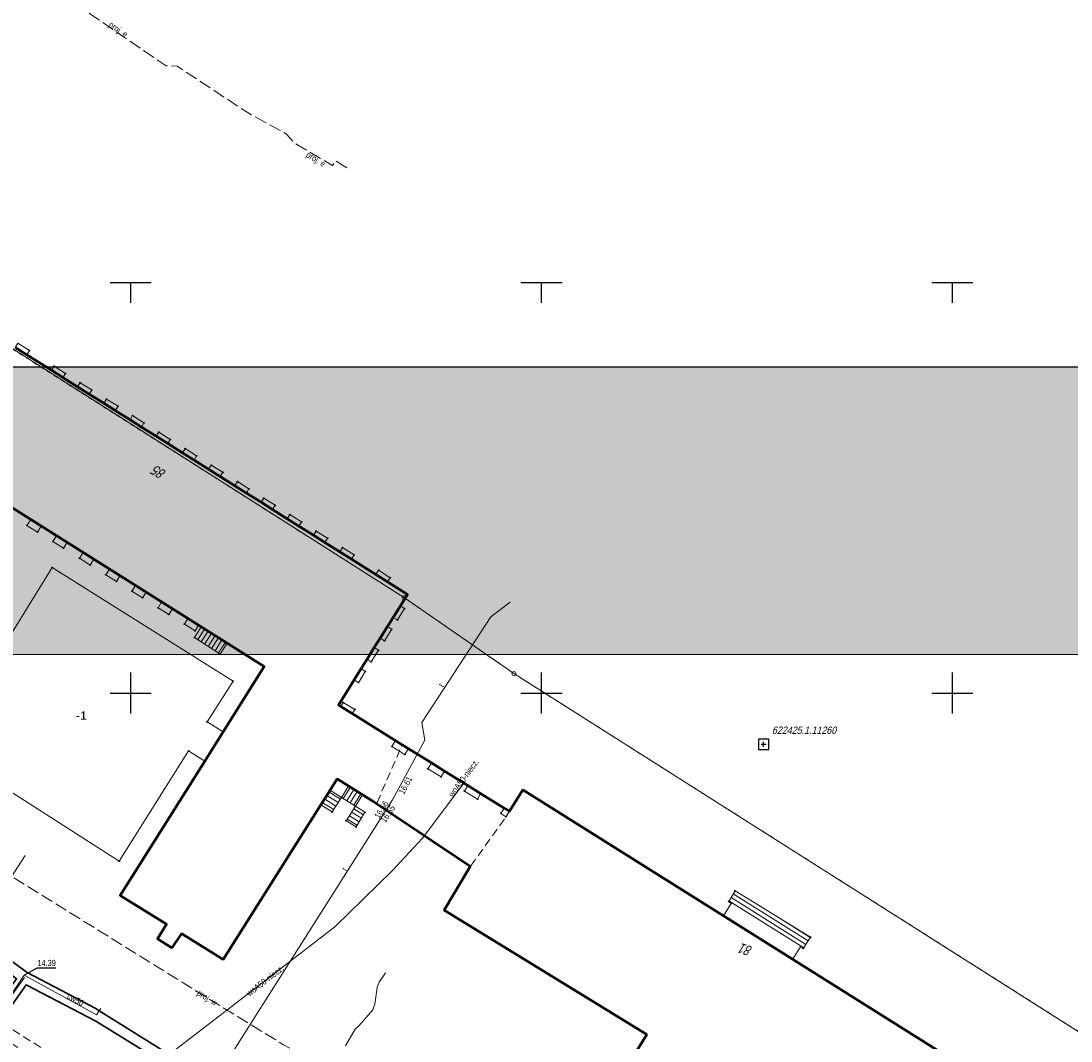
# Model space of a CAD drawing. Header units: metres. Extents: x 6530877 to 6534102, y 6042175 to 6045327.
# Tile 72 of 76: x 6533037 to 6533164, y 6044158 to 6044282. Entities that reach past the tile are written whole.
import ezdxf
from ezdxf.enums import TextEntityAlignment as Align

# ---------------------------------------------------------------- set-up
doc = ezdxf.new("R2010")
doc.units = ezdxf.units.M
doc.header["$MEASUREMENT"] = 0
for name, pattern in [('1.0_0.5', [1.5, 1, -0.5]), ('1.5_0.5', [2, 1.5, -0.5]), ('219-500', [0]), ('egug-500', [1, 0.5, -0.5])]:
    doc.linetypes.add(name, pattern=pattern)
doc.layers.get('0').update_dxf_attribs({"color": 2, "linetype": 'CONTINUOUS', "lineweight": 5})
for name, color, linetype in [('202-punkt graniczny', 7, 'CONTINUOUS'), ('218-kontur użytku gruntowego', 7, 'CONTINUOUS'), ('219-działka ewidencyjna', 7, 'CONTINUOUS'), ('238-Punkt adresowy budynku', 7, 'CONTINUOUS'), ('310-podpora', 7, 'CONTINUOUS'), ('312-budynek ewidencyjny', 7, 'CONTINUOUS'), ('348-blok - przejazd przez budynek', 7, 'CONTINUOUS'), ('352-schody', 7, 'CONTINUOUS'), ('blok - kondygnacja podziemna', 7, 'CONTINUOUS'), ('blok - kondygnacja podziemna-Atr178', 7, 'CONTINUOUS'), ('chodnik', 7, 'CONTINUOUS'), ('inny obiekt trwale związany z budynkiem (powierzchnia)', 7, 'CONTINUOUS'), ('obudowa ochronna przewodu', 7, 'CONTINUOUS'), ('przewód ciepłowniczy', 7, 'CONTINUOUS'), ('przewód ciepłowniczy-Atr1', 7, 'CONTINUOUS'), ('przewód elektroenergetyczny podziemny - ob. projektowany', 7, 'CONTINUOUS'), ('przewód elektroenergetyczny podziemny - ob. projektowany-Atr1', 7, 'CONTINUOUS'), ('przewód kanalizacyjny', 7, 'CONTINUOUS'), ('przewód telekomunikacyjny podziemny', 7, 'CONTINUOUS'), ('przewód telekomunikacyjny podziemny-Atr1', 7, 'CONTINUOUS'), ('przewód wodociągowy', 7, 'CONTINUOUS'), ('przewód wodociągowy - ob. projektowany', 7, 'CONTINUOUS'), ('przewód wodociągowy - ob. projektowany-Atr1', 7, 'CONTINUOUS'), ('przewód wodociągowy-Atr1', 7, 'CONTINUOUS'), ('Punkt budynku', 7, 'CONTINUOUS'), ('Ramki i opis wydruku', 7, 'CONTINUOUS'), ('rzędna', 7, 'CONTINUOUS'), ('rzędna-Atr2', 7, 'CONTINUOUS'), ('Szczegółowa osnowa geodezyjna pozioma', 7, 'CONTINUOUS'), ('Szczegółowa osnowa geodezyjna pozioma-Atr103', 7, 'CONTINUOUS'), ('Wstawianie ramki sekcyjnej z opisem', 7, 'CONTINUOUS')]:
    doc.layers.add(name, color=color, linetype=linetype)
doc.styles.get("Standard").update_dxf_attribs({"font": 'Working1250', "width": 0.75})

# ---------------------------------------------------------------- blocks, each defined once
blk = doc.blocks.new('PUNKTBUD')
at = {"color": 0}
blk.add_circle((0, 0), 0.045, dxfattribs=at)
blk = doc.blocks.new('202')
at = {"color": 0, "linetype": 'Continuous', "lineweight": 0}
blk.add_circle((0, 0), 0.25, dxfattribs=at)
blk = doc.blocks.new('PW01')
at = {"linetype": 'Continuous', "lineweight": 13}
h = blk.add_hatch(color=0, dxfattribs=at)
edge = h.paths.add_edge_path()
edge.add_arc((0, 0), 0.045, 0, 360)
blk = doc.blocks.new('OSSP')
at = {"color": 0}
for p, q in [((-0.626, 0.625), (-0.626, -0.625)), ((-0.626, 0.625), (-0.626, -0.625)), ((0.624, 0.625), (-0.626, 0.625)), ((0.624, 0.625), (-0.626, 0.625)), ((0.3, 0), (-0.3, 0)), ((0.3, 0), (-0.3, 0)), ((0, -0.3), (0, 0.3)), ((0, -0.3), (0, 0.3)), ((0.624, -0.625), (0.624, 0.625)), ((0.624, -0.625), (0.624, 0.625)), ((-0.626, -0.625), (0.624, -0.625)), ((-0.626, -0.625), (0.624, -0.625))]:
    blk.add_line(p, q, dxfattribs=at)
blk = doc.blocks.new('RAMKA500K')
at = {"color": 0}
for p, q in [((247.5, 250), (252.5, 250)), ((250, 247.5), (250, 250)), ((297.5, 250), (302.5, 250)), ((300, 247.5), (300, 250)), ((347.5, 250), (352.5, 250)), ((350, 247.5), (350, 250)), ((250, 197.5), (250, 202.5)), ((300, 197.5), (300, 202.5)), ((350, 197.5), (350, 202.5)), ((247.5, 200), (252.5, 200)), ((297.5, 200), (302.5, 200)), ((347.5, 200), (352.5, 200))]:
    blk.add_line(p, q, dxfattribs=at)

msp = doc.modelspace()

# ---------------------------------------------------------------- hatches: boundary and pattern name
at = {"layer": 'Ramki i opis wydruku', "linetype": 'Continuous', "lineweight": 13}
msp.add_hatch(color=255, dxfattribs=at).paths.add_polyline_path([(6532806.27, 6044204.71), (6533221.77, 6044204.71), (6533221.77, 6044239.71), (6532806.27, 6044239.71)])

# ---------------------------------------------------------------- linework, layer by layer
at = {"layer": '218-kontur użytku gruntowego', "color": 3, "linetype": 'egug-500', "lineweight": 18, "flags": 128}
for points in [[(6533083.31, 6044211.61), (6533033.37, 6044243.32)], [(6533096.65, 6044202.37), (6533083.31, 6044211.61)], [(6533177.21, 6044151.27), (6533096.65, 6044202.37)]]:
    msp.add_lwpolyline(points, dxfattribs=at)
at = {"layer": '219-działka ewidencyjna', "color": 3, "linetype": '219-500', "lineweight": 18, "flags": 128}
for points in [[(6533033.37, 6044243.32), (6533083.31, 6044211.61)], [(6533083.31, 6044211.61), (6533096.65, 6044202.37)], [(6533096.65, 6044202.37), (6533177.21, 6044151.27)]]:
    msp.add_lwpolyline(points, dxfattribs=at)
at = {"layer": '310-podpora', "color": 7, "linetype": 'Continuous', "lineweight": 18, "flags": 128}
for points in [[(6533083.8, 6044193.25), (6533083.38, 6044192.53), (6533081.8, 6044193.51), (6533082.24, 6044194.22), (6533083.04, 6044193.72)], [(6533086.6, 6044191.51), (6533088.21, 6044190.51), (6533087.77, 6044189.81), (6533086.16, 6044190.79)], [(6533091.03, 6044188.76), (6533092.59, 6044187.79), (6533092.21, 6044187.09), (6533090.61, 6044188.07)], [(6533095.03, 6044185.36), (6533095.45, 6044186.01), (6533096.1, 6044185.61), (6533095.67, 6044184.94)]]:
    msp.add_lwpolyline(points, close=True, dxfattribs=at)
at = {"layer": '312-budynek ewidencyjny', "color": 7, "linetype": 'Continuous', "lineweight": 50, "flags": 128}
for points in [[(6533035.94, 6044242.07), (6533037.36, 6044241.18)], [(6533037.36, 6044241.18), (6533040.35, 6044239.3)], [(6533040.35, 6044239.3), (6533041.76, 6044238.41)], [(6533041.76, 6044238.41), (6533043.54, 6044237.29)], [(6533043.54, 6044237.29), (6533044.94, 6044236.41)], [(6533044.94, 6044236.41), (6533046.73, 6044235.28)], [(6533046.73, 6044235.28), (6533048.13, 6044234.4)], [(6533048.13, 6044234.4), (6533049.92, 6044233.27)], [(6533049.92, 6044233.27), (6533051.31, 6044232.39)], [(6533051.31, 6044232.39), (6533053.1, 6044231.27)], [(6533053.1, 6044231.27), (6533054.51, 6044230.38)], [(6533054.51, 6044230.38), (6533056.3, 6044229.25)], [(6533056.3, 6044229.25), (6533057.71, 6044228.37)], [(6533057.71, 6044228.37), (6533059.49, 6044227.25)], [(6533059.49, 6044227.25), (6533060.89, 6044226.36)], [(6533060.89, 6044226.36), (6533062.67, 6044225.24)], [(6533062.67, 6044225.24), (6533064.1, 6044224.34)], [(6533064.1, 6044224.34), (6533065.87, 6044223.23)], [(6533066.24, 6044203.25), (6533033.2, 6044224.04)], [(6533065.87, 6044223.23), (6533067.26, 6044222.35)], [(6533067.26, 6044222.35), (6533069.04, 6044221.23)], [(6533069.04, 6044221.23), (6533070.46, 6044220.34)], [(6533070.46, 6044220.34), (6533072.24, 6044219.22)], [(6533072.24, 6044219.22), (6533073.64, 6044218.34)], [(6533073.64, 6044218.34), (6533075.45, 6044217.2)], [(6533075.45, 6044217.2), (6533076.86, 6044216.31)], [(6533076.86, 6044216.31), (6533079.84, 6044214.44)], [(6533079.84, 6044214.44), (6533081.24, 6044213.56)], [(6533081.24, 6044213.56), (6533083.69, 6044212.01)], [(6533083.69, 6044212.01), (6533082.83, 6044210.63)], [(6533082.83, 6044210.63), (6533081.95, 6044209.22)], [(6533081.95, 6044209.22), (6533081.26, 6044208.11)], [(6533081.26, 6044208.11), (6533080.37, 6044206.68)], [(6533080.37, 6044206.68), (6533079.65, 6044205.54)], [(6533079.65, 6044205.54), (6533078.77, 6044204.13)], [(6533078.77, 6044204.13), (6533078.06, 6044202.98)], [(6533061.25, 6044195.27), (6533066.24, 6044203.25)], [(6533078.06, 6044202.98), (6533077.19, 6044201.6)], [(6533077.19, 6044201.6), (6533075.28, 6044198.54)], [(6533075.28, 6044198.54), (6533075.57, 6044198.36)], [(6533075.57, 6044198.36), (6533076.95, 6044197.5)], [(6533076.95, 6044197.5), (6533083.04, 6044193.72)], [(6533059.01, 6044191.73), (6533061.25, 6044195.27)], [(6533083.04, 6044193.72), (6533086.6, 6044191.51)], [(6533048.73, 6044175.35), (6533059.01, 6044191.73)], [(6533086.6, 6044191.51), (6533088.21, 6044190.51)], [(6533075.12, 6044189.55), (6533074.26, 6044188.18)], [(6533079.6, 6044186.76), (6533075.12, 6044189.55)], [(6533088.21, 6044190.51), (6533091.03, 6044188.76)], [(6533091.03, 6044188.76), (6533092.59, 6044187.79)], [(6533074.26, 6044188.18), (6533073.14, 6044186.41)], [(6533092.59, 6044187.79), (6533095.45, 6044186.01)], [(6533096.1, 6044185.61), (6533097.74, 6044188.24)], [(6533097.74, 6044188.24), (6533122.15, 6044172.89)], [(6533073.14, 6044186.41), (6533061.27, 6044167.57)], [(6533079.93, 6044186.54), (6533079.6, 6044186.76)], [(6533091.32, 6044178.88), (6533079.93, 6044186.54)], [(6533095.45, 6044186.01), (6533096.1, 6044185.61)], [(6533088.16, 6044173.56), (6533091.32, 6044178.88)], [(6533054.36, 6044171.86), (6533048.73, 6044175.35)], [(6533112.8, 6044158.43), (6533088.16, 6044173.56)], [(6533053.26, 6044170.09), (6533054.36, 6044171.86)], [(6533122.15, 6044172.89), (6533130.55, 6044167.62)], [(6533056.19, 6044170.72), (6533055.02, 6044168.99)], [(6533061.27, 6044167.57), (6533056.19, 6044170.72)], [(6533055.02, 6044168.99), (6533053.26, 6044170.09)], [(6533130.55, 6044167.62), (6533154.89, 6044152.31)], [(6533109.64, 6044153.33), (6533112.8, 6044158.43)]]:
    msp.add_lwpolyline(points, dxfattribs=at)
at = {"layer": '348-blok - przejazd przez budynek', "color": 7, "linetype": '1.0_0.5', "lineweight": 18, "flags": 128}
msp.add_lwpolyline([(6533083.04, 6044193.72), (6533086.6, 6044191.51), (6533088.21, 6044190.51), (6533091.03, 6044188.76), (6533092.59, 6044187.79), (6533095.45, 6044186.01), (6533096.1, 6044185.61), (6533095.67, 6044184.94), (6533091.32, 6044178.88), (6533079.93, 6044186.54)], close=True, dxfattribs=at)
at = {"layer": '352-schody', "color": 7, "linetype": 'Continuous', "lineweight": 18, "flags": 128}
for points in [[(6533058.58, 6044208.07), (6533057.75, 6044206.76), (6533060.9, 6044204.75), (6533061.74, 6044206.08)], [(6533058.58, 6044208.07), (6533057.75, 6044206.76), (6533060.9, 6044204.75), (6533061.74, 6044206.08)], [(6533078.22, 6044187.62), (6533076.52, 6044188.68), (6533075.66, 6044187.3), (6533077.35, 6044186.23)], [(6533078.22, 6044187.62), (6533076.52, 6044188.68), (6533075.66, 6044187.3), (6533077.35, 6044186.23)], [(6533074.53, 6044185.53), (6533075.66, 6044187.3), (6533074.26, 6044188.18), (6533073.14, 6044186.41)], [(6533074.53, 6044185.53), (6533075.66, 6044187.3), (6533074.26, 6044188.18), (6533073.14, 6044186.41)], [(6533077.35, 6044186.23), (6533076.23, 6044184.47), (6533077.43, 6044183.7), (6533078.51, 6044185.49)], [(6533077.35, 6044186.23), (6533076.23, 6044184.47), (6533077.43, 6044183.7), (6533078.51, 6044185.49)], [(6533130.55, 6044167.62), (6533131.55, 6044169.16), (6533131.85, 6044168.9), (6533132.74, 6044170.3), (6533123.55, 6044175.93), (6533122.78, 6044174.64), (6533123.1, 6044174.4), (6533122.15, 6044172.89)], [(6533130.55, 6044167.62), (6533131.55, 6044169.16), (6533131.85, 6044168.9), (6533132.74, 6044170.3), (6533123.55, 6044175.93), (6533122.78, 6044174.64), (6533123.1, 6044174.4), (6533122.15, 6044172.89)]]:
    msp.add_lwpolyline(points, close=True, dxfattribs=at)
for points in [[(6533058.996, 6044207.808), (6533058.16, 6044206.498)], [(6533059.419, 6044207.542), (6533058.582, 6044206.229)], [(6533059.842, 6044207.275), (6533059.003, 6044205.96)], [(6533060.265, 6044207.009), (6533059.425, 6044205.691)], [(6533060.688, 6044206.742), (6533059.846, 6044205.422)], [(6533061.112, 6044206.476), (6533060.268, 6044205.153)], [(6533061.535, 6044206.209), (6533060.689, 6044204.884)], [(6533076.735, 6044188.546), (6533075.874, 6044187.165)], [(6533077.159, 6044188.281), (6533076.296, 6044186.897)], [(6533073.592, 6044187.124), (6533074.985, 6044186.242)], [(6533073.859, 6044187.546), (6533075.254, 6044186.664)], [(6533074.126, 6044187.969), (6533075.523, 6044187.085)], [(6533077.584, 6044188.017), (6533076.719, 6044186.63)], [(6533078.008, 6044187.752), (6533077.141, 6044186.362)], [(6533073.324, 6044186.701), (6533074.716, 6044185.821)], [(6533078.334, 6044185.198), (6533077.149, 6044185.914)], [(6533077.559, 6044183.914), (6533076.343, 6044184.648)], [(6533077.817, 6044184.342), (6533076.612, 6044185.07)], [(6533078.076, 6044184.77), (6533076.88, 6044185.492)], [(6533132.445, 6044169.837), (6533123.326, 6044175.555)], [(6533131.909, 6044168.993), (6533122.813, 6044174.696)], [(6533132.177, 6044169.415), (6533123.07, 6044175.125)], [(6533132.714, 6044170.259), (6533128.713, 6044172.767)]]:
    msp.add_lwpolyline(points, dxfattribs=at)
at = {"layer": 'blok - kondygnacja podziemna', "color": 7, "linetype": 'Continuous', "lineweight": 18, "flags": 128}
msp.add_lwpolyline([(6533061.25, 6044195.27), (6533059.3, 6044196.51), (6533062.46, 6044201.45), (6533040.45, 6044215.29), (6533031.02, 6044200.06), (6533028.2, 6044201.86), (6533024.1, 6044195.23), (6533027.09, 6044193.29), (6533048.61, 6044179.55), (6533057.05, 6044192.97), (6533059.01, 6044191.73)], close=True, dxfattribs=at)
at = {"layer": 'chodnik', "color": 7, "linetype": '1.0_0.5', "lineweight": 18, "flags": 128}
msp.add_lwpolyline([(6533016, 6044109.01), (6533022.91, 6044120.13), (6533032.53, 6044113.92), (6533033.37, 6044115.3), (6533023.76, 6044121.51), (6533036.11, 6044141.41), (6533036.95, 6044142.75), (6533043.16, 6044152.54), (6533053.52, 6044146.04), (6533054.18, 6044142.79), (6533055.75, 6044142.51), (6533054.62, 6044147.87), (6533054.25, 6044147.27), (6533031.03, 6044161.94), (6533030.18, 6044162.43), (6533024.97, 6044165.61), (6533025.08, 6044165.81), (6533024.44, 6044166.23), (6533023.86, 6044165.35), (6533028.19, 6044162.39), (6533028.01, 6044162.08), (6533041.86, 6044153.35), (6533036, 6044144.12), (6533035.62, 6044144.37), (6533034.09, 6044141.91), (6533034.47, 6044141.67), (6533022.8, 6044122.86), (6533022.37, 6044123.12), (6533020.84, 6044120.67), (6533021.26, 6044120.41), (6533015.5, 6044111.12), (6532978.54, 6044132.73), (6532978.2, 6044132.19), (6532983.58, 6044128.74), (6533011.97, 6044111.59), (6533014.18, 6044110.2), (6533014.83, 6044109.78)], dxfattribs=at)
at = {"layer": 'inny obiekt trwale związany z budynkiem (powierzchnia)', "color": 7, "linetype": 'Continuous', "lineweight": 18, "flags": 128}
for points in [[(6533035.94, 6044242.07), (6533036.27, 6044242.58), (6533037.67, 6044241.71), (6533037.36, 6044241.18)], [(6533040.35, 6044239.3), (6533040.68, 6044239.81), (6533042.07, 6044238.92), (6533041.76, 6044238.41)], [(6533043.54, 6044237.29), (6533043.86, 6044237.79), (6533045.26, 6044236.92), (6533044.94, 6044236.41)], [(6533046.73, 6044235.28), (6533047.06, 6044235.79), (6533048.46, 6044234.92), (6533048.13, 6044234.4)], [(6533049.92, 6044233.27), (6533050.24, 6044233.78), (6533051.62, 6044232.9), (6533051.31, 6044232.39)], [(6533053.1, 6044231.27), (6533053.43, 6044231.76), (6533054.82, 6044230.89), (6533054.51, 6044230.38)], [(6533056.3, 6044229.25), (6533056.63, 6044229.76), (6533058.03, 6044228.89), (6533057.71, 6044228.37)], [(6533059.49, 6044227.25), (6533059.81, 6044227.75), (6533061.21, 6044226.88), (6533060.89, 6044226.36)], [(6533062.67, 6044225.24), (6533063.01, 6044225.75), (6533064.39, 6044224.87), (6533064.1, 6044224.34)], [(6533065.87, 6044223.23), (6533066.19, 6044223.74), (6533067.59, 6044222.86), (6533067.26, 6044222.35)], [(6533069.04, 6044221.23), (6533069.38, 6044221.73), (6533070.78, 6044220.85), (6533070.46, 6044220.34)], [(6533037.83, 6044221.13), (6533039.12, 6044220.32), (6533038.67, 6044219.61), (6533037.38, 6044220.42)], [(6533040.98, 6044219.14), (6533042.26, 6044218.34), (6533041.82, 6044217.63), (6533040.54, 6044218.44)], [(6533072.24, 6044219.22), (6533072.58, 6044219.72), (6533073.97, 6044218.85), (6533073.64, 6044218.34)], [(6533075.45, 6044217.2), (6533075.79, 6044217.71), (6533077.18, 6044216.82), (6533076.86, 6044216.31)], [(6533044.22, 6044217.11), (6533045.52, 6044216.29), (6533045.08, 6044215.59), (6533043.78, 6044216.41)], [(6533047.42, 6044215.09), (6533048.7, 6044214.29), (6533048.27, 6044213.6), (6533046.98, 6044214.41)], [(6533079.84, 6044214.44), (6533080.18, 6044214.97), (6533081.59, 6044214.05), (6533081.24, 6044213.56)], [(6533050.59, 6044213.1), (6533051.88, 6044212.29), (6533051.45, 6044211.61), (6533050.16, 6044212.42)], [(6533053.77, 6044211.1), (6533055.08, 6044210.27), (6533054.64, 6044209.57), (6533053.33, 6044210.39)], [(6533081.95, 6044209.22), (6533082.83, 6044210.63), (6533083.33, 6044210.3), (6533082.48, 6044208.9)], [(6533056.97, 6044209.08), (6533058.26, 6044208.27), (6533057.83, 6044207.58), (6533056.54, 6044208.39)], [(6533080.37, 6044206.68), (6533081.26, 6044208.11), (6533081.77, 6044207.77), (6533080.89, 6044206.36)], [(6533078.77, 6044204.13), (6533079.65, 6044205.54), (6533080.15, 6044205.21), (6533079.28, 6044203.81)], [(6533077.19, 6044201.6), (6533078.06, 6044202.98), (6533078.55, 6044202.65), (6533077.71, 6044201.27)], [(6533076.95, 6044197.5), (6533075.57, 6044198.36), (6533075.86, 6044198.87), (6533077.28, 6044198.02)]]:
    msp.add_lwpolyline(points, close=True, dxfattribs=at)
at = {"layer": 'obudowa ochronna przewodu', "color": 7, "linetype": 'Continuous', "lineweight": 35, "flags": 128}
msp.add_lwpolyline([(6533010.24, 6044145.86), (6533008.89, 6044143.61), (6533008.39, 6044142.9), (6533008.78, 6044142.62), (6533016.76, 6044155.12), (6533025.42, 6044168.64), (6533027.4, 6044171.92), (6533036.11, 6044165.22), (6533031.56, 6044158.97), (6533032.82, 6044158.18), (6533037.29, 6044164.47), (6533045.74, 6044160.08), (6533062.05, 6044149.99), (6533062.66, 6044151.04), (6533059.84, 6044152.8), (6533058.88, 6044153.4), (6533046.71, 6044161), (6533045.66, 6044161.66), (6533037.4, 6044165.99), (6533027.43, 6044173.24), (6533026.87, 6044172.34), (6533014.68, 6044152.87)], close=True, dxfattribs=at)
at = {"layer": 'przewód ciepłowniczy', "color": 212, "linetype": 'Continuous', "lineweight": 18, "flags": 128}
for points in [[(6533019.63, 6044141.74), (6533018.44, 6044142.52), (6533029.71, 6044160.84), (6533032.63, 6044159.06), (6533037.05, 6044165.65), (6533045.86, 6044160.85), (6533046.37, 6044161.62)], [(6533032.19, 6044158.57), (6533037.08, 6044165.37)]]:
    msp.add_lwpolyline(points, dxfattribs=at)
at = {"layer": 'przewód elektroenergetyczny podziemny - ob. projektowany', "color": 1, "linetype": '1.5_0.5', "lineweight": 18, "flags": 128}
msp.add_lwpolyline([(6533076.29, 6044263.94), (6533074.94, 6044264.8), (6533074.57, 6044264.21), (6533069.9, 6044267), (6533068.96, 6044268.06), (6533063.97, 6044270.83), (6533055.65, 6044276.33), (6533054.3, 6044276.37), (6533050.46, 6044278.99), (6533048.88, 6044280.07), (6533045.28, 6044282.53), (6533036.8, 6044288.98), (6533033.02, 6044291.67), (6533024.92, 6044278.65), (6533011.95, 6044257.33), (6533005.79, 6044260.23), (6532998.89, 6044263.55), (6532995.98, 6044257.61), (6532995.45, 6044256.56), (6532994.66, 6044255.01), (6532996.71, 6044253.53), (6532992.85, 6044245.93), (6532978.59, 6044217.89), (6532968.2, 6044197.45), (6532961.86, 6044184.96), (6532950.6, 6044189.54), (6532947.87, 6044190.84), (6532945.07, 6044184.89), (6532944.4, 6044183.43), (6532938.1, 6044170.04), (6532937.87, 6044169.55), (6532937.24, 6044167.71), (6532937.88, 6044166.87), (6532937.45, 6044165.89), (6532936.58, 6044162.88), (6532933.71, 6044163.09), (6532928.73, 6044149.52), (6532924.63, 6044138.24), (6532924.25, 6044137.21), (6532922.25, 6044131.69), (6532921.18, 6044128.75), (6532937.51, 6044123.05), (6532938.69, 6044123.44), (6532940.84, 6044122.34)], dxfattribs=at)
at = {"layer": 'przewód kanalizacyjny', "color": 34, "linetype": 'Continuous', "lineweight": 18, "flags": 128}
for points in [[(6533025.73, 6044162.59), (6533037.14, 6044180.22)], [(6533037.14, 6044180.22), (6533025.73, 6044162.59)]]:
    msp.add_lwpolyline(points, dxfattribs=at)
at = {"layer": 'przewód telekomunikacyjny podziemny', "color": 30, "linetype": 'Continuous', "lineweight": 18, "flags": 128}
for points in [[(6533037.4, 6044147.22), (6533038.76, 6044146.27), (6533043.48, 6044153.25), (6533054.4, 6044146.4), (6533061.45, 6044154.8), (6533081.88, 6044187.02), (6533085.79, 6044194.28), (6533085.45, 6044196.43), (6533093.82, 6044209.29), (6533096.17, 6044211.08)], [(6533076.15, 6044157.06), (6533077.33, 6044159.07), (6533077.79, 6044159.55), (6533079.49, 6044161.43), (6533079.61, 6044161.82), (6533079.72, 6044162.12), (6533080, 6044164.16), (6533080.23, 6044164.83), (6533081.03, 6044165.93)]]:
    msp.add_lwpolyline(points, dxfattribs=at)
at = {"layer": 'przewód wodociągowy', "color": 5, "linetype": 'Continuous', "lineweight": 18, "flags": 128}
msp.add_lwpolyline([(6533090.53, 6044189.07), (6533090.41, 6044188.89), (6533085.52, 6044182.34), (6533081.84, 6044178.38), (6533074.86, 6044171.53), (6533062.75, 6044162.21), (6533050.79, 6044153), (6533044.66, 6044148.28), (6533034.44, 6044140.59), (6533033.58, 6044141.09)], dxfattribs=at)
at = {"layer": 'przewód wodociągowy - ob. projektowany', "color": 5, "linetype": '1.5_0.5', "lineweight": 18, "flags": 128}
msp.add_lwpolyline([(6532989.76, 6044154.69), (6532995.89, 6044151.13), (6533017.81, 6044185.57), (6533032.99, 6044176.26), (6533034.3, 6044178.44), (6533063.07, 6044160.58), (6533068.61, 6044157.2), (6533069.51, 6044156.68), (6533075.26, 6044153.04), (6533088.04, 6044135.35), (6533091.43, 6044133.36), (6533108.11, 6044122.64), (6533110.67, 6044120.96)], dxfattribs=at)
at = {"layer": 'Ramki i opis wydruku', "color": 7, "linetype": 'Continuous', "lineweight": 13, "flags": 128}
for points in [[(6532806.27, 6044204.71), (6533221.77, 6044204.71), (6533221.77, 6044239.71), (6532806.27, 6044239.71)], [(6532806.32, 6043947.76), (6533221.72, 6043947.76), (6533221.72, 6044239.66), (6532806.32, 6044239.66)], [(6532806.32, 6043947.71), (6533221.72, 6043947.71), (6533221.72, 6044204.71), (6532806.32, 6044204.71)]]:
    msp.add_lwpolyline(points, close=True, dxfattribs=at)
at = {"layer": 'rzędna-Atr2', "color": 7, "flags": 128}
msp.add_lwpolyline([(6533037.05, 6044165.65), (6533038.64, 6044166.54), (6533040.885, 6044166.54)], dxfattribs=at)
at = {"layer": 'Wstawianie ramki sekcyjnej z opisem', "color": 7, "linetype": 'Continuous', "lineweight": 13, "flags": 128}
for points in [[(6533050, 6044197.5), (6533050, 6044202.5)], [(6533100, 6044197.5), (6533100, 6044202.5)], [(6533150, 6044197.5), (6533150, 6044202.5)], [(6533047.5, 6044200), (6533052.5, 6044200)], [(6533097.5, 6044200), (6533102.5, 6044200)], [(6533147.5, 6044200), (6533152.5, 6044200)]]:
    msp.add_lwpolyline(points, dxfattribs=at)

# ---------------------------------------------------------------- block references
at = {"layer": '202-punkt graniczny', "color": 3, "linetype": 'Continuous', "lineweight": 18}
for p in [(6533083.31, 6044211.61), (6533096.65, 6044202.37)]:
    msp.add_blockref('202', p, dxfattribs=at)
at = {"layer": 'Punkt budynku', "color": 5, "linetype": 'Continuous', "lineweight": 18}
for p in [(6533037.36, 6044241.18), (6533037.67, 6044241.71), (6533040.68, 6044239.81), (6533040.35, 6044239.3), (6533041.76, 6044238.41), (6533042.07, 6044238.92), (6533043.54, 6044237.29), (6533043.86, 6044237.79), (6533045.26, 6044236.92), (6533044.94, 6044236.41), (6533047.06, 6044235.79), (6533046.73, 6044235.28), (6533048.13, 6044234.4), (6533048.46, 6044234.92), (6533049.92, 6044233.27), (6533050.24, 6044233.78), (6533051.31, 6044232.39), (6533051.62, 6044232.9), (6533053.43, 6044231.76), (6533053.1, 6044231.27), (6533054.82, 6044230.89), (6533054.51, 6044230.38), (6533056.3, 6044229.25), (6533056.63, 6044229.76), (6533057.71, 6044228.37), (6533058.03, 6044228.89), (6533059.49, 6044227.25), (6533059.81, 6044227.75), (6533061.21, 6044226.88), (6533060.89, 6044226.36), (6533063.01, 6044225.75), (6533062.67, 6044225.24), (6533064.1, 6044224.34), (6533064.39, 6044224.87), (6533065.87, 6044223.23), (6533066.19, 6044223.74), (6533067.59, 6044222.86), (6533067.26, 6044222.35), (6533069.38, 6044221.73), (6533037.38, 6044220.42), (6533037.83, 6044221.13), (6533039.12, 6044220.32), (6533069.04, 6044221.23), (6533070.46, 6044220.34), (6533070.78, 6044220.85), (6533038.67, 6044219.61), (6533040.98, 6044219.14), (6533072.24, 6044219.22), (6533072.58, 6044219.72), (6533040.54, 6044218.44), (6533041.82, 6044217.63), (6533042.26, 6044218.34), (6533073.64, 6044218.34), (6533073.97, 6044218.85), (6533075.79, 6044217.71), (6533043.78, 6044216.41), (6533044.22, 6044217.11), (6533075.45, 6044217.2), (6533077.18, 6044216.82), (6533040.45, 6044215.29), (6533045.08, 6044215.59), (6533045.52, 6044216.29), (6533047.42, 6044215.09), (6533076.86, 6044216.31), (6533046.98, 6044214.41), (6533048.7, 6044214.29), (6533079.84, 6044214.44), (6533080.18, 6044214.97), (6533081.59, 6044214.05), (6533048.27, 6044213.6), (6533050.59, 6044213.1), (6533081.24, 6044213.56), (6533050.16, 6044212.42), (6533051.45, 6044211.61), (6533051.88, 6044212.29), (6533083.69, 6044212.01), (6533053.33, 6044210.39), (6533053.77, 6044211.1), (6533055.08, 6044210.27), (6533082.83, 6044210.63), (6533083.33, 6044210.3), (6533054.64, 6044209.57), (6533056.97, 6044209.08), (6533081.95, 6044209.22), (6533082.48, 6044208.9), (6533056.54, 6044208.39), (6533057.83, 6044207.58), (6533058.26, 6044208.27), (6533058.58, 6044208.07), (6533081.26, 6044208.11), (6533081.77, 6044207.77), (6533057.75, 6044206.76), (6533080.37, 6044206.68), (6533080.89, 6044206.36), (6533061.74, 6044206.08), (6533079.65, 6044205.54), (6533080.15, 6044205.21), (6533060.9, 6044204.75), (6533078.77, 6044204.13), (6533079.28, 6044203.81), (6533066.24, 6044203.25), (6533078.06, 6044202.98), (6533078.55, 6044202.65), (6533062.46, 6044201.45), (6533077.19, 6044201.6), (6533077.71, 6044201.27), (6533075.28, 6044198.54), (6533075.86, 6044198.87), (6533075.57, 6044198.36), (6533076.95, 6044197.5), (6533077.28, 6044198.02), (6533059.3, 6044196.51), (6533061.25, 6044195.27), (6533081.8, 6044193.51), (6533082.24, 6044194.22), (6533083.04, 6044193.72), (6533057.05, 6044192.97), (6533083.38, 6044192.53), (6533083.8, 6044193.25), (6533059.01, 6044191.73), (6533086.16, 6044190.79), (6533086.6, 6044191.51), (6533075.12, 6044189.55), (6533087.77, 6044189.81), (6533088.21, 6044190.51), (6533076.52, 6044188.68), (6533091.03, 6044188.76), (6533097.74, 6044188.24), (6533074.26, 6044188.18), (6533075.66, 6044187.3), (6533078.22, 6044187.62), (6533090.61, 6044188.07), (6533092.21, 6044187.09), (6533092.59, 6044187.79), (6533073.14, 6044186.41), (6533077.35, 6044186.23), (6533079.6, 6044186.76), (6533079.93, 6044186.54), (6533095.45, 6044186.01), (6533074.53, 6044185.53), (6533076.23, 6044184.47), (6533078.51, 6044185.49), (6533095.03, 6044185.36), (6533095.67, 6044184.94), (6533096.1, 6044185.61), (6533077.43, 6044183.7), (6533048.61, 6044179.55), (6533091.32, 6044178.88), (6533123.55, 6044175.93), (6533048.73, 6044175.35), (6533122.78, 6044174.64), (6533123.1, 6044174.4), (6533088.16, 6044173.56), (6533122.15, 6044172.89), (6533054.36, 6044171.86), (6533056.19, 6044170.72), (6533053.26, 6044170.09), (6533131.55, 6044169.16), (6533132.74, 6044170.3), (6533055.02, 6044168.99), (6533131.85, 6044168.9), (6533061.27, 6044167.57), (6533130.55, 6044167.62), (6533112.8, 6044158.43)]:
    msp.add_blockref('PUNKTBUD', p, dxfattribs=at)
at = {"layer": 'rzędna', "color": 30, "linetype": 'Continuous', "lineweight": 18}
for rotation in [54.88100000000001, 238.411, 242.511]:
    msp.add_blockref('PW01', (6533081.88, 6044187.02), dxfattribs=dict(at, rotation=rotation))
at = {"layer": 'rzędna', "color": 212, "linetype": 'Continuous', "lineweight": 18, "rotation": 331.407}
msp.add_blockref('PW01', (6533037.05, 6044165.65), dxfattribs=at)
at = {"layer": 'Szczegółowa osnowa geodezyjna pozioma', "color": 7, "linetype": 'Continuous', "lineweight": 18}
msp.add_blockref('OSSP', (6533127.03, 6044193.76), dxfattribs=at)
at = {"layer": 'Wstawianie ramki sekcyjnej z opisem', "color": 7, "linetype": 'Continuous', "lineweight": 13}
msp.add_blockref('RAMKA500K', (6532800, 6044000), dxfattribs=at)

# ---------------------------------------------------------------- texts
at = {"layer": '238-Punkt adresowy budynku', "color": 7, "linetype": 'Continuous', "lineweight": 25, "oblique": 15, "width": 0.79}
for s, rotation, p in [('85', 148.969, (6533053.45, 6044226.83)), ('81', 162.485, (6533124.87, 6044168.74))]:
    msp.add_text(s, height=1.25, rotation=rotation, dxfattribs=at).set_placement(p, align=Align.MIDDLE_CENTER)
at = {"layer": 'blok - kondygnacja podziemna-Atr178', "color": 7, "width": 1.125}
msp.add_text('-1', height=1, dxfattribs=at).set_placement((6533043.33, 6044196.77))
at = {"layer": 'przewód ciepłowniczy-Atr1', "color": 212, "width": 0.9}
msp.add_text('cw50', height=0.75, rotation=-28.583, dxfattribs=at).set_placement((6533042.18, 6044162.86))
at = {"layer": 'przewód elektroenergetyczny podziemny - ob. projektowany-Atr1', "color": 1, "width": 0.9}
msp.add_text('proj. e', height=0.75, rotation=325.654, dxfattribs=at).set_placement((6533047.24, 6044281.19))
msp.add_text('proj. e', height=0.75, rotation=329.144, dxfattribs=at).set_placement((6533071.65, 6044265.96), align=Align.TOP_LEFT)
at = {"layer": 'przewód telekomunikacyjny podziemny-Atr1', "color": 30, "width": 0.9}
for rotation, p in [(56.948, (6533088.02, 6044200.65)), (57.622, (6533076.3, 6044178.23))]:
    msp.add_text('t', height=0.75, rotation=rotation, dxfattribs=at).set_placement(p)
at = {"layer": 'przewód wodociągowy - ob. projektowany-Atr1', "color": 5, "width": 0.9}
msp.add_text('proj. w', height=0.75, rotation=328.168, dxfattribs=at).set_placement((6533058.19, 6044163.61), align=Align.MIDDLE_LEFT)
at = {"layer": 'przewód wodociągowy-Atr1', "color": 5, "width": 0.9}
msp.add_text('woA50-niecz.', height=0.75, rotation=53.256, dxfattribs=at).set_placement((6533089.21, 6044187.28))
msp.add_text('woA50-niecz.', height=0.75, rotation=37.582, dxfattribs=at).set_placement((6533064.22, 6044163.34), align=Align.MIDDLE_LEFT)
at = {"layer": 'rzędna-Atr2', "color": 30, "width": 0.9}
for s, rotation, p in [('16.61', 61.694, (6533082.92, 6044187.78)), ('16.56', 57.622, (6533079.91, 6044184.86))]:
    msp.add_text(s, height=0.75, rotation=rotation, dxfattribs=at).set_placement(p, align=Align.MIDDLE_LEFT)
msp.add_text('16.65', height=0.75, rotation=57.622, dxfattribs=at).set_placement((6533080.39, 6044184.55), align=Align.TOP_LEFT)
at = {"layer": 'rzędna-Atr2', "color": 212, "width": 0.9}
msp.add_text('14.39', height=0.75, dxfattribs=at).set_placement((6533038.64, 6044166.548), align=Align.BOTTOM_LEFT)
at = {"layer": 'Szczegółowa osnowa geodezyjna pozioma-Atr103', "color": 7, "oblique": 15, "width": 0.9}
msp.add_text('622425.1.11260', height=0.9, dxfattribs=at).set_placement((6533128.03, 6044194.76), align=Align.BOTTOM_LEFT)

doc.saveas('drawing.dxf')
